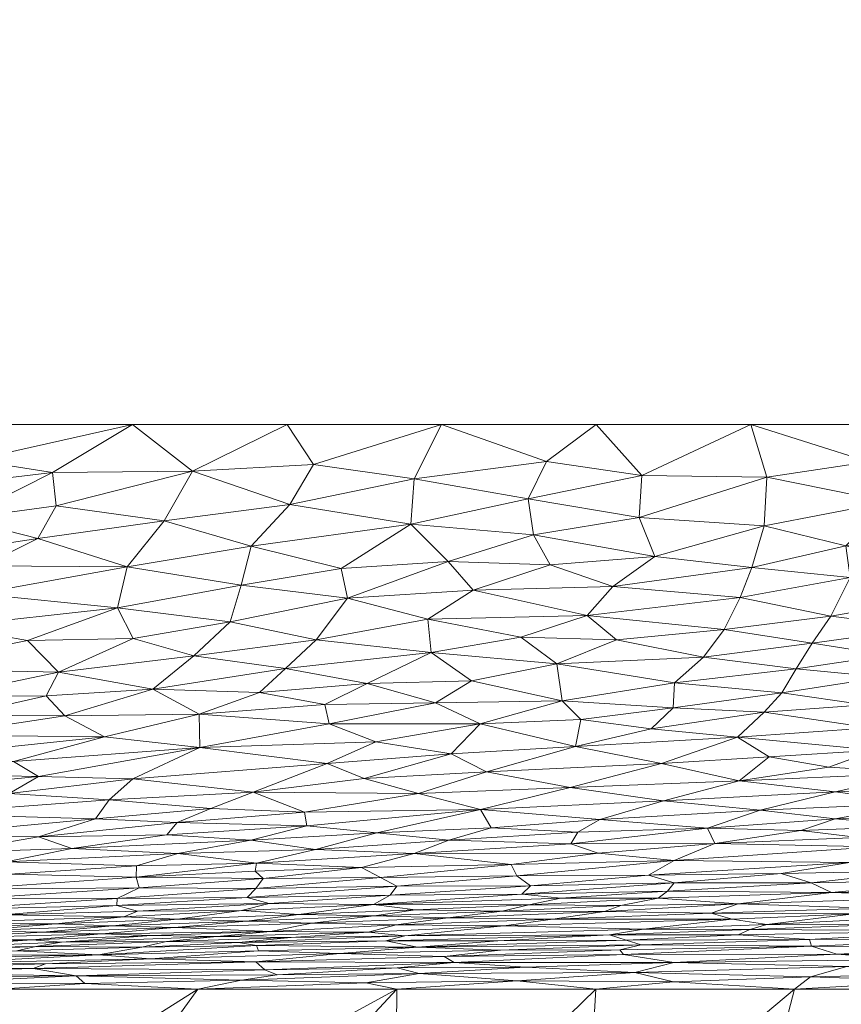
# Model space of a CAD drawing. Header units: millimetres. Extents: x -250 to 250, y 0 to 441.
# Tile 15 of 68: x -70 to -41, y 139 to 174. Entities that reach past the tile are written whole.
import ezdxf

# ---------------------------------------------------------------- set-up
doc = ezdxf.new("R2010")
doc.units = ezdxf.units.MM
doc.layers.add('A-GENM', color=13, linetype='Continuous')

# ---------------------------------------------------------------- blocks, each defined once
blk = doc.blocks.new('MODEL_CCAS0304-1000410R0 - MODEL_CCAS0304-1000410R0-442511-Preview')
at = {"layer": 'A-GENM', "lineweight": 9}
mesh = blk.add_polyface(dxfattribs=at)
corners = [(247.041, -340.465), (245.155, -170.232), (243.255, 0), (-243.255, 0), (-245.155, -170.232), (-247.041, -340.465), (-244.65, -367.738), (-234.646, -393.214), (-215.309, -412.573), (-190.53, -424.203), (-163.936, -430.701), (-136.798, -434.314), (-109.49, -436.282), (-82.131, -437.287), (-54.756, -437.735), (-27.378, -437.883), (0, -437.899), (27.378, -437.883), (54.756, -437.735), (82.131, -437.286), (109.49, -436.282), (136.798, -434.315), (163.936, -430.701), (190.53, -424.203), (215.309, -412.573), (234.646, -393.214), (244.65, -367.738), (0, -433.448), (-26.897, -433.424), (-53.793, -433.267), (-80.686, -432.8), (-107.562, -431.759), (-134.382, -429.72), (-161.015, -425.962), (-187.046, -419.183), (-211.097, -407.125), (-229.567, -387.571), (-239.116, -362.435), (-241.416, -335.641), (-241.195, -311.845), (-240.963, -288.05), (-240.73, -264.256), (-240.498, -240.461), (-240.266, -216.667), (-240.033, -192.872), (-239.801, -169.078), (-239.568, -145.283), (-236.366, -134.013), (-227.955, -125.859), (-216.627, -122.868), (-144.418, -122.842), (-72.209, -122.842), (0, -122.842), (72.209, -122.842), (144.418, -122.842), (216.627, -122.868), (227.955, -125.859), (236.367, -134.013), (239.568, -145.283), (239.801, -169.078), (240.033, -192.872), (240.266, -216.667), (240.498, -240.461), (240.73, -264.256), (240.963, -288.05), (241.195, -311.845), (241.416, -335.641), (239.116, -362.435), (229.566, -387.571), (211.097, -407.125), (187.046, -419.183), (161.015, -425.962), (134.382, -429.72), (107.562, -431.759), (80.686, -432.8), (53.793, -433.267), (26.897, -433.424)]
mesh.append_faces([[corners[k] for k in face] for face in [(47, 3, 46), (50, 3, 49), (57, 2, 56), (61, 1, 60), (34, 10, 33), (70, 23, 69)]], dxfattribs={"vtx0": -1, "vtx1": -1})
mesh.append_faces([[corners[k] for k in face] for face in [(3, 47, 48), (4, 45, 46, 3), (5, 40, 41, 4), (4, 41, 42), (4, 44, 45), (2, 57, 58), (58, 1, 2), (0, 66, 67, 26), (26, 67, 68, 25), (11, 32, 33, 10), (35, 8, 9), (15, 28, 29, 14), (28, 15, 16, 27), (25, 68, 69), (17, 75, 76, 16), (16, 76, 27), (75, 17, 18)]], dxfattribs={"vtx0": -1, "vtx2": -1})
mesh.append_faces([[corners[k] for k in face] for face in [(5, 38, 39, 40), (2, 53, 54, 55), (1, 58, 59, 60), (1, 61, 62, 63), (0, 64, 65, 66), (69, 23, 24, 25)]], dxfattribs={"vtx0": -1, "vtx3": -1})
mesh.append_faces([[corners[k] for k in face] for face in [(51, 52, 3, 50), (48, 49, 3), (43, 44, 4, 42), (55, 56, 2), (11, 12, 32), (29, 30, 14)]], dxfattribs={"vtx1": -1, "vtx2": -1})
mesh.append_faces([[corners[k] for k in face] for face in [(2, 3, 52, 53), (37, 38, 5, 6), (0, 1, 63, 64), (6, 7, 36, 37), (35, 36, 7, 8), (34, 35, 9, 10), (12, 13, 31, 32), (30, 31, 13, 14), (70, 71, 22, 23), (71, 72, 21, 22), (72, 73, 20, 21), (73, 74, 19, 20), (18, 19, 74, 75)]], dxfattribs={"vtx1": -1, "vtx3": -1})
mesh = blk.add_polyface(dxfattribs=at)
corners = [(236.487, 0, -45.118), (237.814, -68.77, -45.118), (240.049, -137.51, -45.118), (242.514, -206.243, -45.118), (244.62, -275, -45.118), (214.62, -275, -45.118), (214.62, -17, -45.118), (-214.62, -17, -45.118), (-214.62, -275, -45.118), (-244.62, -275, -45.118), (-242.514, -206.248, -45.118), (-240.049, -137.508, -45.118), (-237.814, -68.766, -45.118), (-236.487, 0, -45.118)]
mesh.append_faces([[corners[k] for k in face] for face in [(5, 2, 3, 4)]], dxfattribs={"vtx0": -1})
mesh.append_faces([[corners[k] for k in face] for face in [(6, 0, 1), (6, 1, 2, 5)]], dxfattribs={"vtx0": -1, "vtx2": -1})
mesh.append_faces([[corners[k] for k in face] for face in [(12, 13, 7)]], dxfattribs={"vtx1": -1, "vtx2": -1})
mesh.append_faces([[corners[k] for k in face] for face in [(6, 7, 13, 0), (11, 12, 7, 8)]], dxfattribs={"vtx1": -1, "vtx3": -1})
mesh.append_faces([[corners[k] for k in face] for face in [(8, 9, 10, 11)]], dxfattribs={"vtx3": -1})
mesh = blk.add_polyface(dxfattribs=at)
corners = [(176.386, -275, -130), (-176.386, -275, -130), (-176.386, -17, -130), (176.386, -17, -130)]
mesh.append_faces([[corners[k] for k in face] for face in [(0, 1, 2, 3)]])
mesh = blk.add_polyface(dxfattribs=at)
corners = [(16.247, -125.788, -2.435), (10.831, -125.788, -2.435), (11.212, -131.787, -33.721), (11.5, -132.268, -36.233), (17.644, -132.471, -37.291), (30.15, -132.556, -37.732), (28.313, -139.216, -72.465), (37.06, -132.434, -37.096), (64.989, -125.788, -2.435), (56.684, -132.255, -36.159), (63.46, -131.854, -34.062), (35.391, -139.217, -72.465), (44.369, -131.944, -34.539), (8.993, -130.918, -29.193), (7.173, -130.575, -27.405), (5.416, -125.788, -2.435), (4.992, -130.317, -26.058), (2.561, -130.157, -25.222), (0, -127.945, -13.687), (0, -130.103, -24.939), (10.362, -131.329, -31.334), (4.987, -134.219, -46.41), (7.078, -139.215, -72.466), (7.168, -133.961, -45.065), (24.696, -131.494, -32.192), (21.663, -125.788, -2.435), (11.211, -132.75, -38.748), (14.156, -139.215, -72.466), (0, -125.788, -2.435), (10.36, -133.208, -41.136), (2.557, -134.379, -47.244), (8.989, -133.619, -43.277), (0, -134.433, -47.527), (0, -136.824, -59.996), (0, -139.215, -72.466), (42.469, -139.217, -72.465), (49.547, -139.218, -72.465), (49.912, -132.976, -39.916), (32.494, -125.788, -2.435), (43.326, -125.788, -2.435), (37.91, -125.788, -2.435), (21.234, -139.216, -72.466), (27.079, -125.788, -2.435), (59.573, -125.788, -2.435), (54.157, -125.788, -2.435), (48.742, -125.788, -2.435), (56.625, -139.218, -72.465), (68.301, -132.855, -39.283)]
mesh.append_faces([[corners[k] for k in face] for face in [(13, 1, 14), (16, 15, 17), (21, 22, 23), (14, 15, 16), (3, 0, 2), (27, 29, 22), (0, 4, 25), (46, 9, 36)]], dxfattribs={"vtx0": -1, "vtx1": -1})
mesh.append_faces([[corners[k] for k in face] for face in [(3, 4, 0), (5, 6, 7), (8, 9, 10), (7, 11, 12), (18, 17, 15), (24, 25, 4), (4, 26, 27), (24, 5, 38), (41, 24, 4), (41, 5, 24), (5, 7, 40), (12, 35, 37), (37, 9, 43), (39, 7, 12), (46, 10, 9), (12, 37, 44), (9, 37, 36), (46, 47, 10)]], dxfattribs={"vtx0": -1, "vtx1": -1, "vtx2": -1})
mesh.append_faces([[corners[k] for k in face] for face in [(1, 13, 20), (1, 20, 2), (27, 26, 29), (30, 34, 22), (30, 33, 34), (7, 39, 40), (4, 27, 41), (5, 41, 6), (12, 11, 35), (12, 44, 45), (9, 8, 43)]], dxfattribs={"vtx0": -1, "vtx2": -1})
mesh.append_faces([[corners[k] for k in face] for face in [(24, 38, 42, 25)]], dxfattribs={"vtx0": -1, "vtx3": -1})
mesh.append_faces([[corners[k] for k in face] for face in [(28, 18, 15)]], dxfattribs={"vtx1": -1})
mesh.append_faces([[corners[k] for k in face] for face in [(0, 1, 2), (1, 15, 14), (3, 26, 4), (21, 30, 22), (31, 23, 22), (35, 36, 37), (29, 31, 22), (6, 11, 7), (40, 38, 5), (43, 44, 37), (45, 39, 12)]], dxfattribs={"vtx1": -1, "vtx2": -1})
mesh.append_faces([[corners[k] for k in face] for face in [(18, 19, 17), (30, 32, 33)]], dxfattribs={"vtx2": -1})
mesh = blk.add_polyface(dxfattribs=at)
corners = [(75.82, -125.788, -2.435), (74.738, -132.257, -36.161), (81.236, -125.788, -2.435), (86.652, -125.788, -2.435), (80.482, -132.617, -38.038), (102.899, -125.788, -2.435), (97.484, -125.788, -2.435), (89.269, -133.18, -40.975), (68.301, -132.855, -39.283), (63.703, -139.219, -72.465), (127.407, -139.216, -72.465), (144.41, -132.794, -38.976), (138.582, -132.698, -38.47), (117.79, -133.204, -41.101), (129.978, -125.788, -2.435), (114.298, -132.12, -35.448), (96.401, -132.505, -37.456), (104.288, -131.656, -33.026), (108.315, -125.788, -2.435), (84.938, -139.22, -72.465), (70.782, -139.219, -72.465), (70.405, -125.788, -2.435), (63.46, -131.854, -34.062), (56.625, -139.218, -72.465), (77.86, -139.22, -72.465), (87.003, -131.25, -30.914), (92.068, -125.788, -2.435), (124.562, -125.788, -2.435), (109.271, -131.913, -34.369), (92.016, -139.22, -72.465), (99.094, -139.22, -72.465), (113.731, -125.788, -2.435), (134.485, -139.214, -72.466), (141.563, -139.212, -72.466), (154.824, -132.097, -35.347), (130.828, -132.498, -37.423), (113.251, -139.219, -72.465), (120.329, -139.217, -72.465), (146.224, -125.788, -2.435), (140.809, -125.788, -2.435), (125.62, -131.743, -33.485), (135.393, -125.788, -2.435), (106.172, -139.219, -72.465), (119.147, -125.788, -2.435), (64.989, -125.788, -2.435)]
mesh.append_faces([[corners[k] for k in face] for face in [(0, 1, 2), (32, 11, 10), (21, 8, 0), (36, 13, 42)]], dxfattribs={"vtx0": -1, "vtx1": -1})
mesh.append_faces([[corners[k] for k in face] for face in [(3, 1, 4), (1, 8, 9), (10, 11, 12), (13, 14, 15), (16, 17, 18), (7, 19, 16), (16, 5, 7), (1, 20, 4), (8, 21, 22), (25, 26, 4), (24, 7, 25), (15, 27, 28), (29, 17, 16), (28, 31, 17), (8, 1, 0), (35, 39, 40), (36, 35, 40), (38, 35, 12), (12, 35, 37), (15, 42, 13), (36, 40, 13), (24, 25, 4), (6, 25, 7), (13, 40, 41), (29, 28, 17), (30, 15, 28)]], dxfattribs={"vtx0": -1, "vtx1": -1, "vtx2": -1})
mesh.append_faces([[corners[k] for k in face] for face in [(1, 9, 20), (1, 3, 2), (4, 20, 24), (15, 14, 27), (16, 19, 29), (28, 29, 30), (16, 18, 5), (35, 36, 37), (40, 39, 41), (13, 41, 14), (28, 27, 43)]], dxfattribs={"vtx0": -1, "vtx2": -1})
mesh.append_faces([[corners[k] for k in face] for face in [(5, 6, 7), (23, 9, 8), (24, 19, 7), (26, 3, 4), (6, 26, 25), (32, 33, 34), (38, 39, 35), (37, 10, 12), (30, 42, 15), (43, 31, 28), (21, 44, 22), (31, 18, 17)]], dxfattribs={"vtx1": -1, "vtx2": -1})
mesh = blk.add_polyface(dxfattribs=at)
corners = [(38.022, -143.429, -102.328), (36.346, -143.115, -100.541), (33.265, -143.448, -101.943), (36.092, -142.069, -93.713), (30.839, -142.019, -92.69), (31.924, -142.242, -94.475), (33.94, -144.632, -106.808), (38.177, -145.021, -108.273), (40.19, -144.611, -107.16), (33.078, -142.434, -95.967), (39.793, -142.101, -94.472), (36.572, -142.51, -96.917), (32.492, -142.642, -97.285), (39.639, -141.506, -89.673), (32.506, -141.711, -90.475), (36.64, -141.868, -92.228), (33.777, -143.787, -103.564), (40.512, -143.725, -103.919), (29.25, -143.357, -101.111), (31.76, -142.92, -98.931), (30.943, -141.175, -85.99), (36.666, -141.291, -87.495), (35.935, -140.999, -85.001), (35.326, -141.5, -89.081), (28.434, -141.475, -88.182), (33.634, -144.178, -105.159), (29.584, -144.448, -105.891), (30.651, -140.951, -84.184), (35.219, -140.724, -82.717), (35.391, -139.215, -72.466), (28.313, -139.215, -72.466), (31.463, -139.515, -74.202), (34.525, -140.116, -78.148), (40.612, -140.02, -77.692), (34.465, -139.828, -76.204), (33.409, -140.448, -80.498), (40.967, -140.465, -81.072), (41.872, -140.746, -83.452), (28.406, -140.18, -78.395), (38.544, -140.277, -79.486), (37.433, -139.499, -74.163), (26.727, -139.772, -75.713), (28.618, -144.14, -104.647), (30.336, -145.14, -108.196), (34.123, -145.154, -108.43), (39.586, -144.283, -106.006), (30.336, -140.751, -82.611), (28.366, -143.82, -103.267), (30.084, -144.801, -107.134), (40.365, -141.897, -92.982), (28.76, -142.641, -96.872), (36.447, -142.749, -98.43)]
mesh.append_faces([[corners[k] for k in face] for face in [(0, 1, 2), (3, 4, 5), (6, 7, 8), (9, 10, 3), (11, 9, 12), (13, 14, 15), (16, 17, 0), (18, 1, 19), (20, 21, 22), (23, 24, 14), (2, 1, 18), (0, 2, 16), (6, 25, 26), (23, 14, 13), (22, 27, 20), (28, 27, 22), (32, 33, 34), (35, 28, 36), (28, 22, 37), (32, 34, 38), (36, 39, 35), (29, 31, 40), (41, 34, 31), (34, 40, 31), (16, 42, 25), (6, 43, 44), (45, 25, 6), (46, 27, 28), (21, 20, 24), (6, 8, 45), (47, 16, 2), (17, 16, 25), (48, 43, 6), (6, 26, 48), (35, 46, 28), (3, 49, 15), (4, 3, 15), (3, 5, 9), (12, 9, 50), (10, 9, 11), (50, 19, 12), (51, 12, 19), (14, 4, 15), (12, 51, 11), (1, 51, 19), (13, 21, 23), (24, 23, 21), (38, 35, 32), (39, 32, 35), (32, 39, 33), (6, 44, 7)]], dxfattribs={"vtx0": -1, "vtx1": -1, "vtx2": -1})
mesh.append_faces([[corners[k] for k in face] for face in [(29, 30, 31)]], dxfattribs={"vtx1": -1, "vtx2": -1})
mesh = blk.add_polyface(dxfattribs=at)
corners = [(35.391, -139.215, -72.466), (37.433, -139.499, -74.163), (42.469, -139.215, -72.466), (41.898, -139.662, -75.263), (46.778, -139.478, -74.136), (40.612, -140.02, -77.692), (34.465, -139.828, -76.204), (44.059, -141.339, -88.864), (36.666, -141.291, -87.495), (39.639, -141.506, -89.673), (46.769, -140.168, -79.107), (48.16, -139.815, -76.497), (40.512, -143.725, -103.919), (33.634, -144.178, -105.159), (39.586, -144.283, -106.006), (46.761, -143.802, -104.844), (40.365, -141.897, -92.982), (43.455, -141.523, -90.375), (36.64, -141.868, -92.228), (39.793, -142.101, -94.472), (36.572, -142.51, -96.917), (44.475, -142.252, -96.286), (47.928, -140.79, -84.488), (41.872, -140.746, -83.452), (41.944, -140.987, -85.515), (41.159, -142.662, -98.513), (44.481, -141.155, -87.3), (47.847, -141.358, -89.641), (48.563, -140.448, -81.546), (40.967, -140.465, -81.072), (44.687, -141.715, -92.188), (36.092, -142.069, -93.713), (36.346, -143.115, -100.541), (36.447, -142.749, -98.43), (38.177, -145.021, -108.273), (42.247, -144.865, -108.069), (40.19, -144.611, -107.16), (41.886, -143.005, -100.605), (47.664, -143.279, -102.708), (42.95, -143.336, -102.42), (46.989, -142.7, -99.578), (46.75, -143, -101.21), (38.022, -143.429, -102.328), (45.309, -144.408, -106.88), (41.027, -145.285, -109.156), (38.544, -140.277, -79.486), (35.935, -140.999, -85.001), (35.219, -140.724, -82.717), (48.461, -140.958, -86.096), (45.442, -141.919, -93.96), (47.33, -142.452, -98.098), (45.569, -144.952, -108.525)]
mesh.append_faces([[corners[k] for k in face] for face in [(0, 1, 2)]], dxfattribs={"vtx0": -1, "vtx1": -1})
mesh.append_faces([[corners[k] for k in face] for face in [(3, 4, 2), (5, 3, 6), (7, 8, 9), (5, 10, 11), (12, 13, 14), (15, 12, 14), (16, 17, 18), (19, 20, 21), (22, 23, 24), (25, 21, 20), (7, 26, 8), (7, 17, 27), (23, 28, 29), (26, 24, 8), (30, 17, 16), (16, 31, 19), (32, 25, 33), (34, 35, 36), (33, 25, 20), (37, 25, 32), (15, 38, 12), (12, 38, 39), (40, 37, 41), (42, 39, 37), (25, 37, 40), (37, 32, 42), (37, 39, 41), (12, 39, 42), (15, 14, 43), (34, 44, 35), (11, 3, 5), (5, 45, 10), (1, 6, 3), (46, 24, 23), (29, 47, 23), (2, 1, 3), (8, 24, 46), (48, 24, 26), (16, 49, 30), (21, 49, 19), (50, 21, 25), (25, 40, 50), (35, 44, 51), (51, 43, 35), (36, 43, 14), (43, 36, 35), (17, 7, 9), (18, 17, 9), (49, 16, 19), (10, 45, 29)]], dxfattribs={"vtx0": -1, "vtx1": -1, "vtx2": -1})
mesh = blk.add_polyface(dxfattribs=at)
corners = [(48.16, -139.815, -76.497), (55.835, -139.773, -76.477), (52.344, -139.517, -74.48), (51.873, -142.9, -101.397), (47.664, -143.279, -102.708), (52.35, -143.255, -103.176), (54.58, -140.163, -79.621), (46.769, -140.168, -79.107), (48.563, -140.448, -81.546), (53.029, -140.939, -86.628), (48.461, -140.958, -86.096), (49.06, -141.151, -87.955), (46.761, -143.802, -104.844), (52.552, -143.653, -104.859), (46.75, -143, -101.21), (52.818, -141.466, -91.531), (47.847, -141.358, -89.641), (44.687, -141.715, -92.188), (49.238, -141.978, -95.09), (45.442, -141.919, -93.96), (44.475, -142.252, -96.286), (50.179, -144.803, -108.408), (49.398, -145.261, -109.546), (53.265, -144.957, -109.012), (45.569, -144.952, -108.525), (51.922, -142.221, -97.34), (47.33, -142.452, -98.098), (50.792, -142.451, -98.656), (52.182, -142.598, -99.776), (46.989, -142.7, -99.578), (44.481, -141.155, -87.3), (40.967, -140.465, -81.072), (51.072, -141.711, -93.304), (54.811, -141.751, -94.384), (48.649, -142.195, -96.584), (45.309, -144.408, -106.88), (50.433, -144.396, -107.238), (49.456, -144.058, -106.044), (42.95, -143.336, -102.42), (52.05, -139.997, -78.063), (46.778, -139.478, -74.136), (49.547, -139.215, -72.466), (41.872, -140.746, -83.452), (47.928, -140.79, -84.488), (48.684, -140.615, -83.013), (52.876, -141.989, -95.856), (54.777, -144.519, -107.933), (56.014, -144.05, -106.604), (52.936, -140.603, -83.415), (54.94, -140.385, -81.637), (55.884, -140.711, -84.882), (44.059, -141.339, -88.864), (56.341, -141.112, -88.93), (41.944, -140.987, -85.515), (43.455, -141.523, -90.375), (42.469, -139.215, -72.466), (41.898, -139.662, -75.263)]
mesh.append_faces([[corners[k] for k in face] for face in [(55, 40, 41)]], dxfattribs={"vtx0": -1, "vtx1": -1})
mesh.append_faces([[corners[k] for k in face] for face in [(0, 1, 2), (3, 4, 5), (6, 7, 8), (9, 10, 11), (12, 13, 5), (14, 4, 3), (15, 16, 17), (18, 19, 20), (21, 22, 23), (22, 21, 24), (25, 26, 27), (14, 28, 29), (30, 11, 10), (8, 7, 31), (32, 18, 33), (25, 34, 26), (3, 28, 14), (4, 12, 5), (35, 36, 37), (37, 12, 35), (38, 4, 14), (28, 27, 29), (36, 35, 24), (6, 39, 7), (40, 0, 2), (40, 2, 41), (0, 7, 39), (42, 43, 44), (15, 17, 32), (19, 18, 32), (45, 34, 25), (17, 19, 32), (21, 46, 36), (24, 21, 36), (34, 18, 20), (18, 34, 45), (20, 26, 34), (29, 27, 26), (47, 37, 36), (12, 37, 13), (48, 44, 43), (44, 49, 8), (43, 10, 50), (42, 44, 8), (51, 11, 30), (52, 11, 16), (53, 10, 43), (11, 51, 16), (17, 16, 54), (0, 40, 56), (0, 39, 1)]], dxfattribs={"vtx0": -1, "vtx1": -1, "vtx2": -1})
mesh = blk.add_polyface(dxfattribs=at)
corners = [(54.58, -140.163, -79.621), (54.94, -140.385, -81.637), (61.641, -140.186, -80.519), (57.73, -139.442, -74.047), (56.625, -139.215, -72.466), (52.344, -139.517, -74.48), (48.563, -140.448, -81.546), (52.936, -140.603, -83.415), (58.659, -140.488, -83.106), (47.847, -141.358, -89.641), (52.818, -141.466, -91.531), (56.341, -141.112, -88.93), (56.623, -142.878, -101.967), (57.207, -143.192, -103.506), (61.642, -142.803, -102.338), (57.885, -143.551, -105.041), (52.552, -143.653, -104.859), (52.35, -143.255, -103.176), (61.955, -142.476, -100.705), (56.866, -142.559, -100.315), (54.811, -141.751, -94.384), (57.435, -141.829, -95.551), (59.645, -141.569, -93.915), (56.654, -141.511, -92.738), (51.072, -141.711, -93.304), (49.238, -141.978, -95.09), (52.876, -141.989, -95.856), (49.06, -141.151, -87.955), (57.012, -140.94, -87.363), (53.029, -140.939, -86.628), (55.884, -140.711, -84.882), (61.545, -140.577, -84.485), (47.928, -140.79, -84.488), (61.388, -143.16, -103.901), (51.873, -142.9, -101.397), (52.182, -142.598, -99.776), (57.455, -142.23, -98.418), (51.922, -142.221, -97.34), (50.792, -142.451, -98.656), (60.116, -141.878, -96.499), (55.96, -142.039, -96.827), (56.618, -139.982, -78.226), (55.835, -139.773, -76.477), (52.05, -139.997, -78.063), (49.547, -139.215, -72.466), (62.151, -139.533, -74.828), (61.174, -142.266, -99.345), (57.645, -141.244, -90.487), (61.116, -141.27, -91.544), (60.39, -141.057, -89.26), (48.684, -140.615, -83.013), (62.262, -140.882, -87.872), (61.619, -140.766, -86.504), (48.461, -140.958, -86.096), (60.887, -139.732, -76.384), (61.322, -139.907, -77.902)]
mesh.append_faces([[corners[k] for k in face] for face in [(0, 1, 2), (3, 4, 5), (6, 1, 0), (1, 7, 8), (9, 10, 11), (12, 13, 14), (15, 13, 16), (13, 12, 17), (12, 18, 19), (20, 21, 22), (20, 23, 24), (20, 25, 26), (22, 23, 20), (27, 28, 29), (27, 11, 28), (7, 30, 8), (8, 30, 31), (30, 7, 32), (15, 33, 13), (34, 12, 19), (12, 34, 17), (35, 34, 19), (16, 13, 17), (19, 36, 35), (36, 37, 38), (36, 39, 40), (41, 42, 43), (42, 45, 3), (36, 19, 46), (21, 20, 26), (47, 23, 48), (24, 23, 10), (47, 49, 11), (11, 10, 47), (23, 47, 10), (21, 40, 39), (40, 26, 37), (26, 40, 21), (36, 40, 37), (36, 38, 35), (2, 1, 8), (28, 30, 29), (1, 50, 7), (51, 28, 11), (30, 28, 52), (30, 53, 29), (42, 3, 5), (41, 43, 0), (41, 54, 42), (0, 55, 41)]], dxfattribs={"vtx0": -1, "vtx1": -1, "vtx2": -1})
mesh.append_faces([[corners[k] for k in face] for face in [(5, 4, 44)]], dxfattribs={"vtx0": -1, "vtx2": -1})
mesh = blk.add_polyface(dxfattribs=at)
corners = [(62.154, -142.015, -97.912), (66.341, -141.789, -97.224), (64.433, -141.712, -96.204), (61.619, -140.766, -86.504), (62.262, -140.882, -87.872), (65.698, -140.711, -86.812), (63.03, -141.09, -90.225), (64.818, -140.919, -88.881), (60.39, -141.057, -89.26), (60.116, -141.878, -96.499), (67.246, -140.444, -84.133), (61.116, -141.27, -91.544), (57.645, -141.244, -90.487), (61.977, -141.642, -95.066), (61.388, -143.16, -103.901), (57.885, -143.551, -105.041), (61.662, -143.413, -104.94), (57.455, -142.23, -98.418), (61.174, -142.266, -99.345), (61.642, -142.803, -102.338), (57.207, -143.192, -103.506), (66.59, -142.191, -99.916), (65.851, -141.995, -98.543), (66.75, -141.472, -94.808), (64.538, -141.407, -93.675), (67.135, -141.185, -92.269), (65.358, -141.128, -91.211), (56.341, -141.112, -88.93), (65.387, -140.297, -82.168), (61.641, -140.186, -80.519), (58.659, -140.488, -83.106), (65.799, -142.821, -103.031), (66.577, -142.444, -101.322), (61.955, -142.476, -100.705), (56.623, -142.878, -101.967), (57.435, -141.829, -95.551), (56.866, -142.559, -100.315), (65.904, -143.202, -104.631), (69.569, -139.957, -79.139), (61.322, -139.907, -77.902), (54.58, -140.163, -79.621), (61.545, -140.577, -84.485), (67.723, -139.423, -74.09), (63.703, -139.215, -72.466), (62.151, -139.533, -74.828), (60.887, -139.732, -76.384), (55.835, -139.773, -76.477), (59.645, -141.569, -93.915), (56.654, -141.511, -92.738), (68.037, -139.687, -76.378), (55.884, -140.711, -84.882), (57.012, -140.94, -87.363), (56.625, -139.215, -72.466), (57.73, -139.442, -74.047), (61.621, -143.702, -105.975), (56.618, -139.982, -78.226)]
mesh.append_faces([[corners[k] for k in face] for face in [(52, 53, 43)]], dxfattribs={"vtx0": -1, "vtx1": -1})
mesh.append_faces([[corners[k] for k in face] for face in [(0, 1, 2), (3, 4, 5), (6, 7, 8), (0, 2, 9), (5, 10, 3), (11, 6, 12), (9, 2, 13), (14, 15, 16), (0, 17, 18), (14, 19, 20), (18, 21, 22), (23, 24, 13), (11, 24, 25), (11, 26, 6), (27, 8, 4), (28, 29, 30), (19, 31, 32), (33, 19, 32), (19, 33, 34), (33, 21, 18), (9, 13, 35), (18, 36, 33), (14, 37, 31), (29, 38, 39), (29, 39, 40), (41, 28, 30), (42, 43, 44), (45, 44, 46), (0, 18, 22), (1, 0, 22), (9, 17, 0), (2, 23, 13), (47, 13, 24), (24, 11, 47), (48, 47, 11), (11, 25, 26), (44, 45, 49), (35, 13, 47), (19, 14, 31), (41, 3, 10), (3, 41, 50), (28, 41, 10), (6, 8, 12), (4, 8, 7), (4, 3, 51), (7, 5, 4), (54, 37, 16), (37, 14, 16), (43, 53, 44), (49, 45, 39), (55, 39, 45)]], dxfattribs={"vtx0": -1, "vtx1": -1, "vtx2": -1})
mesh = blk.add_polyface(dxfattribs=at)
corners = [(69.569, -139.957, -79.139), (74.893, -139.796, -78.022), (68.037, -139.687, -76.378), (69.226, -141.247, -93.448), (71.641, -141.296, -94.576), (73.375, -141.026, -92.479), (71.999, -142.783, -103.737), (65.799, -142.821, -103.031), (65.904, -143.202, -104.631), (72.607, -144.083, -108.067), (70.544, -143.747, -106.962), (68.196, -144.229, -108.127), (70.648, -141.867, -98.728), (73.422, -141.558, -97.208), (66.341, -141.789, -97.224), (61.641, -140.186, -80.519), (65.387, -140.297, -82.168), (69.131, -140.117, -80.8), (68.557, -140.885, -89.515), (73.923, -140.659, -88.463), (69.478, -140.734, -88.048), (67.246, -140.444, -84.133), (75.564, -140.277, -84.023), (72.951, -140.142, -81.731), (74.682, -140.414, -85.575), (70.148, -140.586, -86.484), (67.135, -141.185, -92.269), (64.538, -141.407, -93.675), (66.59, -142.191, -99.916), (65.851, -141.995, -98.543), (72.619, -142.051, -100.267), (66.577, -142.444, -101.322), (71.534, -142.456, -102.204), (70.401, -143.314, -105.554), (61.955, -142.476, -100.705), (68.772, -141.547, -95.953), (64.433, -141.712, -96.204), (66.75, -141.472, -94.808), (74.125, -141.345, -95.696), (69.615, -140.977, -90.827), (65.358, -141.128, -91.211), (63.03, -141.09, -90.225), (70.782, -139.215, -72.466), (67.723, -139.423, -74.09), (73.286, -139.437, -74.354), (61.322, -139.907, -77.902), (74.154, -139.965, -79.831), (64.818, -140.919, -88.881), (65.698, -140.711, -86.812), (62.151, -139.533, -74.828), (63.703, -139.215, -72.466), (65.891, -143.612, -106.096), (64.425, -144.047, -107.324), (74.061, -140.541, -87.036)]
mesh.append_faces([[corners[k] for k in face] for face in [(0, 1, 2), (3, 4, 5), (6, 7, 8), (9, 10, 11), (12, 13, 14), (15, 16, 17), (18, 19, 20), (21, 22, 23), (24, 21, 25), (3, 26, 27), (28, 12, 29), (30, 31, 32), (7, 32, 31), (7, 6, 32), (33, 6, 8), (28, 34, 31), (31, 30, 28), (30, 12, 28), (13, 35, 14), (14, 29, 12), (14, 35, 36), (37, 36, 35), (4, 37, 35), (3, 27, 37), (38, 4, 35), (4, 3, 37), (26, 5, 39), (5, 26, 3), (40, 26, 39), (18, 41, 40), (18, 40, 39), (42, 43, 44), (2, 44, 43), (0, 2, 45), (21, 23, 16), (17, 16, 23), (46, 0, 17), (47, 20, 48), (21, 48, 25), (2, 43, 49), (51, 10, 33), (52, 11, 10), (20, 53, 25), (48, 20, 25), (18, 20, 47), (41, 18, 47), (19, 18, 39), (10, 51, 52), (8, 51, 33), (15, 17, 0)]], dxfattribs={"vtx0": -1, "vtx1": -1, "vtx2": -1})
mesh.append_faces([[corners[k] for k in face] for face in [(43, 42, 50)]], dxfattribs={"vtx0": -1, "vtx2": -1})
mesh = blk.add_polyface(dxfattribs=at)
corners = [(72.951, -140.142, -81.731), (75.564, -140.277, -84.023), (80.056, -140.043, -81.976), (77.86, -139.215, -72.466), (73.286, -139.437, -74.354), (80.364, -139.41, -74.331), (75.874, -139.617, -76.203), (78.612, -139.962, -80.558), (74.154, -139.965, -79.831), (80.566, -140.775, -92.143), (77.664, -140.712, -90.374), (73.375, -141.026, -92.479), (72.619, -142.051, -100.267), (71.534, -142.456, -102.204), (78.108, -142.058, -101.347), (75.025, -143.247, -105.822), (79.391, -143.227, -106.206), (79.097, -142.908, -105.116), (79.09, -141.716, -99.609), (71.999, -142.783, -103.737), (77.508, -142.398, -102.881), (76.348, -142.801, -104.387), (70.401, -143.314, -105.554), (75.214, -143.607, -106.962), (77.245, -143.875, -107.87), (80.926, -143.474, -107.078), (73.422, -141.558, -97.208), (70.648, -141.867, -98.728), (75.8, -141.645, -98.407), (78.848, -140.361, -86.138), (74.682, -140.414, -85.575), (74.061, -140.541, -87.036), (73.923, -140.659, -88.463), (69.478, -140.734, -88.048), (69.615, -140.977, -90.827), (76.576, -141.099, -94.197), (78.347, -141.264, -96.204), (74.125, -141.345, -95.696), (70.544, -143.747, -106.962), (72.607, -144.083, -108.067), (81.639, -142.361, -103.342), (79.351, -139.826, -78.952), (74.893, -139.796, -78.022), (68.037, -139.687, -76.378), (81.459, -141.015, -94.94), (71.641, -141.296, -94.576), (68.772, -141.547, -95.953), (70.782, -139.215, -72.466), (82.619, -139.593, -76.487), (69.569, -139.957, -79.139), (73.863, -144.674, -109.56), (67.246, -140.444, -84.133), (70.148, -140.586, -86.484), (78.439, -140.491, -87.792), (69.131, -140.117, -80.8)]
mesh.append_faces([[corners[k] for k in face] for face in [(0, 1, 2), (3, 4, 5), (6, 5, 4), (0, 7, 8), (9, 10, 11), (12, 13, 14), (15, 16, 17), (18, 12, 14), (19, 20, 13), (21, 19, 22), (23, 24, 25), (16, 15, 23), (15, 21, 22), (26, 27, 28), (29, 30, 31), (1, 30, 29), (32, 31, 33), (10, 32, 34), (11, 10, 34), (9, 11, 35), (36, 37, 26), (12, 18, 28), (20, 19, 21), (13, 20, 14), (38, 39, 23), (21, 40, 20), (8, 41, 42), (4, 43, 6), (27, 12, 28), (28, 36, 26), (36, 44, 37), (45, 37, 35), (46, 26, 37), (11, 45, 35), (42, 48, 6), (8, 7, 41), (0, 2, 7), (43, 42, 6), (49, 8, 42), (15, 22, 38), (38, 23, 15), (24, 23, 39), (50, 24, 39), (21, 15, 17), (51, 30, 1), (31, 30, 52), (31, 32, 53), (29, 31, 53), (10, 53, 32), (35, 37, 44), (8, 54, 0)]], dxfattribs={"vtx0": -1, "vtx1": -1, "vtx2": -1})
mesh.append_faces([[corners[k] for k in face] for face in [(3, 47, 4)]], dxfattribs={"vtx1": -1, "vtx2": -1})
mesh = blk.add_polyface(dxfattribs=at)
corners = [(53.653, -145.608, -110.551), (50.456, -146.395, -111.972), (55.857, -146.181, -111.765), (59.11, -147.247, -113.542), (61.738, -146.232, -112.047), (57.79, -146.711, -112.719), (66.019, -146.706, -112.91), (66.867, -145.956, -111.741), (64.441, -145.148, -110.087), (59.915, -145.518, -110.647), (63.247, -145.648, -111.048), (61.824, -144.527, -108.459), (59.829, -145.034, -109.585), (64.808, -144.706, -109.104), (63.654, -149.003, -115.61), (67.027, -148.198, -114.808), (63.642, -147.826, -114.354), (59.038, -148.668, -115.255), (57.374, -148.022, -114.517), (53.658, -148.667, -115.218), (55.252, -149.414, -115.975), (54.777, -144.519, -107.933), (57.338, -144.785, -108.828), (59.516, -144.191, -107.344), (53.439, -146.957, -112.995), (50.265, -147.857, -114.217), (54.693, -147.591, -113.934), (64.425, -144.047, -107.324), (61.621, -143.702, -105.975), (53.265, -144.957, -109.012), (65.891, -143.612, -106.096), (65.904, -143.202, -104.631), (50.745, -149.477, -116.022), (57.885, -143.551, -105.041), (52.552, -143.653, -104.859), (56.014, -144.05, -106.604), (50.433, -144.396, -107.238), (49.456, -144.058, -106.044), (59.185, -149.348, -115.922), (50.179, -144.803, -108.408), (61.662, -143.413, -104.94), (68.196, -144.229, -108.127)]
mesh.append_faces([[corners[k] for k in face] for face in [(0, 1, 2), (3, 4, 5), (6, 7, 4), (8, 9, 10), (11, 12, 13), (14, 15, 16), (17, 18, 19), (20, 17, 19), (21, 22, 23), (4, 10, 9), (3, 16, 6), (17, 14, 16), (4, 3, 6), (24, 25, 26), (4, 9, 2), (23, 27, 28), (29, 0, 22), (18, 16, 3), (30, 31, 28), (19, 32, 20), (33, 34, 35), (28, 33, 35), (23, 28, 35), (30, 28, 27), (21, 23, 35), (11, 23, 22), (36, 21, 35), (29, 22, 21), (37, 35, 34), (0, 9, 12), (2, 1, 24), (19, 18, 26), (2, 24, 5), (0, 2, 9), (38, 14, 17), (20, 38, 17), (21, 39, 29), (33, 28, 40), (16, 18, 17), (26, 18, 3), (26, 3, 5), (19, 26, 25), (27, 11, 41), (2, 5, 4), (26, 5, 24), (7, 10, 4), (8, 13, 12), (23, 11, 27), (12, 11, 22), (0, 12, 22), (12, 9, 8)]], dxfattribs={"vtx0": -1, "vtx1": -1, "vtx2": -1})
mesh = blk.add_polyface(dxfattribs=at)
corners = [(65.304, -149.901, -116.395), (69.099, -149.663, -116.194), (68.446, -148.945, -115.565), (72.154, -148.97, -115.593), (75.685, -148.752, -115.395), (72.968, -148.262, -114.911), (69.381, -146.787, -113.098), (74.497, -146.291, -112.492), (70.42, -146.182, -112.222), (67.027, -148.198, -114.808), (63.654, -149.003, -115.61), (76.538, -148.044, -114.702), (79.746, -148.123, -114.796), (78.284, -149.469, -116.012), (77.114, -145.611, -111.493), (73.554, -145.459, -111.102), (73.5, -147.524, -114.104), (77.278, -147.024, -113.543), (74.179, -146.88, -113.311), (70.271, -147.319, -113.817), (63.642, -147.826, -114.354), (66.867, -145.956, -111.741), (67.348, -145.286, -110.514), (63.247, -145.648, -111.048), (73.863, -144.674, -109.56), (80.679, -146.371, -112.74), (68.196, -144.229, -108.127), (69.377, -144.645, -109.238), (72.607, -144.083, -108.067), (64.808, -144.706, -109.104), (61.824, -144.527, -108.459), (74.731, -150.628, -116.89), (72.857, -149.624, -116.154), (78.166, -144.98, -110.4), (77.245, -143.875, -107.87), (79.678, -144.386, -109.255), (81.489, -145.691, -111.754), (64.441, -145.148, -110.087), (81.101, -147.031, -113.599), (66.019, -146.706, -112.91), (68.668, -150.505, -116.839)]
mesh.append_faces([[corners[k] for k in face] for face in [(0, 1, 2), (3, 4, 5), (6, 7, 8), (2, 9, 10), (4, 11, 5), (12, 4, 13), (14, 15, 7), (16, 17, 18), (0, 2, 10), (16, 18, 19), (6, 20, 19), (21, 22, 23), (24, 22, 15), (18, 25, 7), (15, 21, 8), (26, 27, 28), (29, 26, 30), (31, 13, 32), (33, 24, 15), (32, 4, 3), (5, 16, 9), (5, 9, 2), (19, 20, 9), (15, 14, 33), (34, 24, 35), (24, 28, 27), (7, 36, 14), (24, 33, 35), (27, 26, 29), (37, 27, 29), (24, 27, 22), (38, 17, 11), (13, 4, 32), (11, 4, 12), (5, 2, 3), (1, 3, 2), (16, 11, 17), (9, 16, 19), (11, 16, 5), (25, 18, 17), (18, 7, 6), (37, 23, 22), (27, 37, 22), (8, 21, 39), (15, 22, 21), (6, 8, 39), (15, 8, 7), (20, 6, 39), (6, 19, 18), (40, 32, 1), (3, 1, 32)]], dxfattribs={"vtx0": -1, "vtx1": -1, "vtx2": -1})
mesh = blk.add_polyface(dxfattribs=at)
corners = [(36.857, -154.179, -119.019), (40.493, -153.872, -118.879), (37.262, -153.189, -118.601), (39.822, -157.989, -119.893), (39.116, -156.562, -119.675), (36.031, -157.902, -119.893), (39.781, -148.518, -114.924), (39.97, -149.337, -115.842), (43.548, -149.074, -115.588), (36.241, -146.422, -111.56), (37.969, -146.919, -112.544), (41.026, -146.24, -111.352), (42.927, -149.767, -116.272), (44.404, -153.155, -118.543), (44.978, -152.02, -117.944), (41.18, -152.501, -118.234), (35.042, -148.636, -115.02), (39.587, -147.731, -113.874), (39.313, -150.319, -116.756), (41.257, -147.123, -112.972), (45.709, -151.041, -117.308), (41.848, -151.534, -117.657), (40.649, -154.998, -119.275), (43.989, -154.23, -118.994), (43.691, -145.587, -110.037), (37.995, -145.838, -110.369), (34.87, -155.114, -119.343), (39.143, -151.102, -117.368), (37.882, -152.077, -118.01), (36.045, -150.808, -117.152), (45.569, -144.952, -108.525), (41.027, -145.285, -109.156), (47.134, -145.925, -110.938), (44.448, -146.634, -112.215), (43.379, -147.493, -113.594), (34.759, -145.524, -109.463), (42.412, -150.616, -116.997), (43.552, -155.712, -119.459), (43.46, -157.449, -119.81), (44.024, -159.319, -120), (46.743, -150.123, -116.594), (46.797, -149.227, -115.764), (36.16, -150.06, -116.526), (36.292, -149.356, -115.843), (38.521, -159.319, -120), (44.504, -148.189, -114.568), (38.177, -145.021, -108.273)]
mesh.append_faces([[corners[k] for k in face] for face in [(39, 3, 44)]], dxfattribs={"vtx0": -1, "vtx1": -1})
mesh.append_faces([[corners[k] for k in face] for face in [(0, 1, 2), (3, 4, 5), (6, 7, 8), (9, 10, 11), (12, 8, 7), (13, 14, 15), (16, 6, 17), (18, 12, 7), (10, 17, 19), (20, 21, 14), (14, 21, 15), (15, 2, 1), (22, 23, 1), (11, 24, 25), (22, 1, 0), (22, 26, 4), (27, 28, 21), (29, 27, 18), (24, 30, 31), (31, 25, 24), (25, 9, 11), (24, 11, 32), (33, 19, 34), (10, 33, 11), (32, 11, 33), (31, 35, 25), (21, 20, 36), (27, 21, 36), (15, 21, 28), (2, 15, 28), (13, 15, 1), (1, 23, 13), (23, 22, 37), (38, 37, 4), (39, 38, 3), (4, 37, 22), (18, 27, 36), (12, 18, 36), (40, 12, 36), (8, 12, 41), (7, 42, 18), (6, 43, 7), (3, 5, 44), (6, 8, 45), (31, 46, 35), (17, 6, 45), (34, 19, 17), (33, 10, 19), (45, 34, 17), (4, 3, 38)]], dxfattribs={"vtx0": -1, "vtx1": -1, "vtx2": -1})
mesh = blk.add_polyface(dxfattribs=at)
corners = [(46.743, -150.123, -116.594), (45.709, -151.041, -117.308), (50.936, -150.8, -117.12), (43.691, -145.587, -110.037), (47.134, -145.925, -110.938), (49.398, -145.261, -109.546), (50.076, -148.816, -115.355), (50.265, -147.857, -114.217), (47.572, -148.489, -114.967), (47.903, -157.499, -119.801), (48.005, -156.012, -119.507), (43.46, -157.449, -119.81), (53.439, -146.957, -112.995), (47.201, -147.25, -113.306), (49.849, -152.52, -118.195), (48.808, -151.656, -117.705), (44.978, -152.02, -117.944), (51.764, -155.397, -119.321), (47.445, -154.615, -119.107), (45.569, -144.952, -108.525), (50.456, -146.395, -111.972), (44.024, -159.319, -120), (49.527, -159.319, -120), (48.933, -153.553, -118.691), (53.906, -153.417, -118.596), (43.989, -154.23, -118.994), (43.552, -155.712, -119.459), (43.379, -147.493, -113.594), (44.504, -148.189, -114.568), (46.797, -149.227, -115.764), (50.745, -149.477, -116.022), (44.404, -153.155, -118.543), (44.448, -146.634, -112.215), (53.653, -145.608, -110.551), (53.658, -148.667, -115.218), (42.927, -149.767, -116.272), (53.974, -150.191, -116.647), (42.412, -150.616, -116.997), (51.172, -154.329, -118.981), (51.95, -156.667, -119.632), (51.3, -157.996, -119.862), (43.548, -149.074, -115.588), (52.213, -151.753, -117.748), (55.03, -159.32, -120), (53.265, -144.957, -109.012)]
mesh.append_faces([[corners[k] for k in face] for face in [(43, 40, 22)]], dxfattribs={"vtx0": -1, "vtx1": -1})
mesh.append_faces([[corners[k] for k in face] for face in [(0, 1, 2), (3, 4, 5), (6, 7, 8), (9, 10, 11), (12, 13, 7), (14, 15, 16), (10, 17, 18), (5, 19, 3), (12, 20, 13), (14, 23, 24), (18, 25, 26), (27, 28, 13), (29, 0, 30), (16, 31, 14), (32, 13, 20), (33, 5, 4), (20, 4, 32), (33, 4, 20), (13, 28, 7), (8, 7, 28), (34, 6, 30), (29, 35, 0), (36, 30, 2), (1, 0, 37), (2, 30, 0), (1, 16, 15), (17, 38, 18), (31, 25, 23), (23, 25, 18), (10, 18, 26), (9, 39, 10), (11, 10, 26), (17, 10, 39), (21, 9, 11), (40, 9, 22), (8, 41, 29), (40, 39, 9), (23, 18, 38), (24, 23, 38), (31, 23, 14), (2, 15, 42), (33, 44, 5), (32, 27, 13), (41, 8, 28), (6, 8, 29), (30, 6, 29), (7, 6, 34), (42, 15, 14), (1, 15, 2)]], dxfattribs={"vtx0": -1, "vtx1": -1, "vtx2": -1})
mesh.append_faces([[corners[k] for k in face] for face in [(9, 21, 22)]], dxfattribs={"vtx0": -1, "vtx2": -1})
mesh = blk.add_polyface(dxfattribs=at)
corners = [(59.494, -151.65, -117.643), (55.519, -152.387, -118.087), (58.382, -153.142, -118.439), (66.226, -154.249, -118.831), (61.811, -154.988, -119.124), (64.911, -155.894, -119.367), (63.654, -149.003, -115.61), (61.508, -149.775, -116.298), (65.304, -149.901, -116.395), (59.185, -149.348, -115.922), (57.678, -150.096, -116.566), (62.562, -152.299, -117.989), (60.432, -156.474, -119.542), (56.128, -155.767, -119.394), (56.008, -157.389, -119.751), (66.013, -151.704, -117.631), (63.848, -151.082, -117.26), (59.587, -157.894, -119.822), (63.895, -157.655, -119.766), (60.533, -159.32, -120), (55.03, -159.32, -120), (58.604, -154.198, -118.875), (55.252, -149.414, -115.975), (55.409, -151.201, -117.382), (60.586, -150.627, -116.963), (54.799, -154.444, -118.994), (51.764, -155.397, -119.321), (53.906, -153.417, -118.596), (53.974, -150.191, -116.647), (52.213, -151.753, -117.748), (51.3, -157.996, -119.862), (51.95, -156.667, -119.632), (51.172, -154.329, -118.981), (66.036, -159.32, -120), (49.849, -152.52, -118.195), (62.162, -153.595, -118.606), (66.568, -152.787, -118.204), (50.745, -149.477, -116.022), (50.936, -150.8, -117.12)]
mesh.append_faces([[corners[k] for k in face] for face in [(19, 17, 20)]], dxfattribs={"vtx0": -1, "vtx1": -1})
mesh.append_faces([[corners[k] for k in face] for face in [(0, 1, 2), (3, 4, 5), (6, 7, 8), (7, 9, 10), (11, 0, 2), (12, 13, 14), (15, 16, 11), (17, 18, 12), (21, 13, 4), (22, 10, 9), (0, 23, 1), (7, 10, 24), (25, 26, 13), (1, 27, 2), (28, 10, 22), (1, 23, 29), (30, 20, 14), (13, 26, 31), (26, 25, 32), (14, 13, 31), (13, 12, 4), (14, 17, 12), (27, 32, 25), (25, 21, 2), (34, 27, 1), (25, 2, 27), (11, 2, 35), (11, 35, 36), (11, 16, 0), (4, 3, 35), (16, 24, 0), (0, 24, 23), (28, 23, 10), (24, 16, 8), (23, 24, 10), (35, 2, 21), (4, 12, 5), (12, 18, 5), (8, 7, 24), (6, 9, 7), (14, 31, 30), (13, 21, 25), (4, 35, 21), (20, 17, 14), (18, 17, 19), (37, 28, 22), (23, 28, 38), (1, 29, 34), (38, 29, 23)]], dxfattribs={"vtx0": -1, "vtx1": -1, "vtx2": -1})
mesh.append_faces([[corners[k] for k in face] for face in [(18, 19, 33)]], dxfattribs={"vtx0": -1, "vtx2": -1})
mesh = blk.add_polyface(dxfattribs=at)
corners = [(79.543, -154.612, -118.843), (74.473, -154.489, -118.845), (76.018, -155.641, -119.212), (78.132, -153.097, -118.242), (78.284, -149.469, -116.012), (74.731, -150.628, -116.89), (80.511, -150.427, -116.714), (75.054, -152.746, -118.107), (76.455, -151.745, -117.57), (69.769, -151.63, -117.559), (66.013, -151.704, -117.631), (66.568, -152.787, -118.204), (79.062, -155.629, -119.184), (71.348, -154.289, -118.8), (69.406, -155.263, -119.15), (73.873, -157.018, -119.589), (68.875, -157.608, -119.737), (71.692, -158.055, -119.809), (72.588, -152.122, -117.812), (71.547, -153.288, -118.391), (66.226, -154.249, -118.831), (72.152, -155.965, -119.335), (68.745, -156.42, -119.477), (72.857, -149.624, -116.154), (68.668, -150.505, -116.839), (63.895, -157.655, -119.766), (66.036, -159.32, -120), (64.911, -155.894, -119.367), (74.291, -159.321, -120), (77.698, -158.047, -119.787), (74.709, -158.02, -119.792), (71.539, -159.32, -120), (62.162, -153.595, -118.606), (65.304, -149.901, -116.395), (63.848, -151.082, -117.26), (69.099, -149.663, -116.194), (78.959, -156.861, -119.522), (77.042, -159.321, -120), (62.562, -152.299, -117.989)]
mesh.append_faces([[corners[k] for k in face] for face in [(28, 30, 31)]], dxfattribs={"vtx0": -1, "vtx1": -1})
mesh.append_faces([[corners[k] for k in face] for face in [(0, 1, 2), (1, 0, 3), (4, 5, 6), (7, 3, 8), (9, 10, 11), (12, 0, 2), (13, 14, 1), (15, 16, 17), (7, 18, 19), (19, 11, 20), (18, 5, 9), (1, 3, 7), (2, 21, 15), (16, 21, 22), (5, 23, 24), (6, 5, 8), (16, 25, 26), (27, 14, 20), (28, 29, 30), (16, 15, 21), (20, 11, 32), (18, 11, 19), (20, 14, 13), (24, 33, 34), (10, 24, 34), (5, 24, 9), (33, 24, 35), (22, 25, 16), (21, 1, 14), (36, 2, 15), (1, 21, 2), (21, 14, 22), (14, 27, 22), (25, 22, 27), (15, 30, 36), (15, 17, 30), (18, 7, 8), (1, 7, 19), (5, 18, 8), (18, 9, 11), (1, 19, 13), (20, 13, 19), (26, 17, 16), (30, 17, 31), (36, 30, 29), (11, 10, 38), (24, 10, 9), (2, 36, 12)]], dxfattribs={"vtx0": -1, "vtx1": -1, "vtx2": -1})
mesh.append_faces([[corners[k] for k in face] for face in [(29, 28, 37)]], dxfattribs={"vtx0": -1, "vtx2": -1})
mesh.append_faces([[corners[k] for k in face] for face in [(26, 31, 17)]], dxfattribs={"vtx1": -1, "vtx2": -1})
mesh = blk.add_polyface(dxfattribs=at)
corners = [(0, -285.178, -120), (37.951, -284.865, -120), (75.729, -281.631, -120), (93.837, -276.129, -120), (101.905, -271.176, -120), (108.396, -264.299, -120), (112.702, -255.876, -120), (114.96, -246.676, -120), (115.66, -227.726, -120), (115.276, -184.746, -120), (114.455, -173.812, -120), (108.738, -164.57, -120), (99.031, -159.682, -120), (88.049, -159.317, -120), (0, -159.317, -120), (-13.586, -159.314, -120), (-27.172, -159.308, -120), (-40.758, -159.303, -120), (-54.344, -159.3, -120), (-67.93, -159.303, -120), (-81.516, -159.314, -120), (-95.07, -159.991, -120), (-107.027, -164.808, -120), (-113.915, -175.65, -120), (-115.316, -189.135, -120), (-115.437, -202.72, -120), (-115.558, -216.306, -120), (-115.649, -229.891, -120), (-115.121, -243.44, -120), (-111.964, -256.543, -120), (-104.764, -267.806, -120), (-93.888, -275.656, -120), (-81.167, -280.238, -120), (-67.835, -282.744, -120), (-54.321, -284.08, -120), (-40.754, -284.754, -120), (-27.171, -285.057, -120), (-13.586, -285.161, -120)]
mesh.append_faces([[corners[k] for k in face] for face in [(23, 21, 22), (31, 28, 29, 30), (6, 4, 5)]], dxfattribs={"vtx0": -1})
mesh.append_faces([[corners[k] for k in face] for face in [(13, 1, 8, 9)]], dxfattribs={"vtx0": -1, "vtx1": -1, "vtx3": -1})
mesh.append_faces([[corners[k] for k in face] for face in [(25, 19, 20, 24), (26, 18, 19, 25), (24, 20, 21, 23), (35, 16, 17, 34), (36, 15, 16, 35), (1, 13, 14, 0)]], dxfattribs={"vtx0": -1, "vtx2": -1})
mesh.append_faces([[corners[k] for k in face] for face in [(34, 17, 18, 26)]], dxfattribs={"vtx0": -1, "vtx2": -1, "vtx3": -1})
mesh.append_faces([[corners[k] for k in face] for face in [(12, 13, 9), (31, 32, 28), (1, 2, 8), (36, 37, 15)]], dxfattribs={"vtx1": -1, "vtx2": -1})
mesh.append_faces([[corners[k] for k in face] for face in [(14, 15, 37, 0), (27, 28, 32, 33), (33, 34, 26, 27), (3, 4, 6, 7), (2, 3, 7, 8)]], dxfattribs={"vtx1": -1, "vtx3": -1})
mesh.append_faces([[corners[k] for k in face] for face in [(10, 11, 12, 9)]], dxfattribs={"vtx2": -1})

msp = doc.modelspace()

# ---------------------------------------------------------------- block references
at = {"layer": 'A-GENM', "lineweight": 9, "rotation": 180}
msp.add_blockref('MODEL_CCAS0304-1000410R0 - MODEL_CCAS0304-1000410R0-442511-Preview', (0, 0, 800), dxfattribs=at)

doc.saveas('drawing.dxf')
